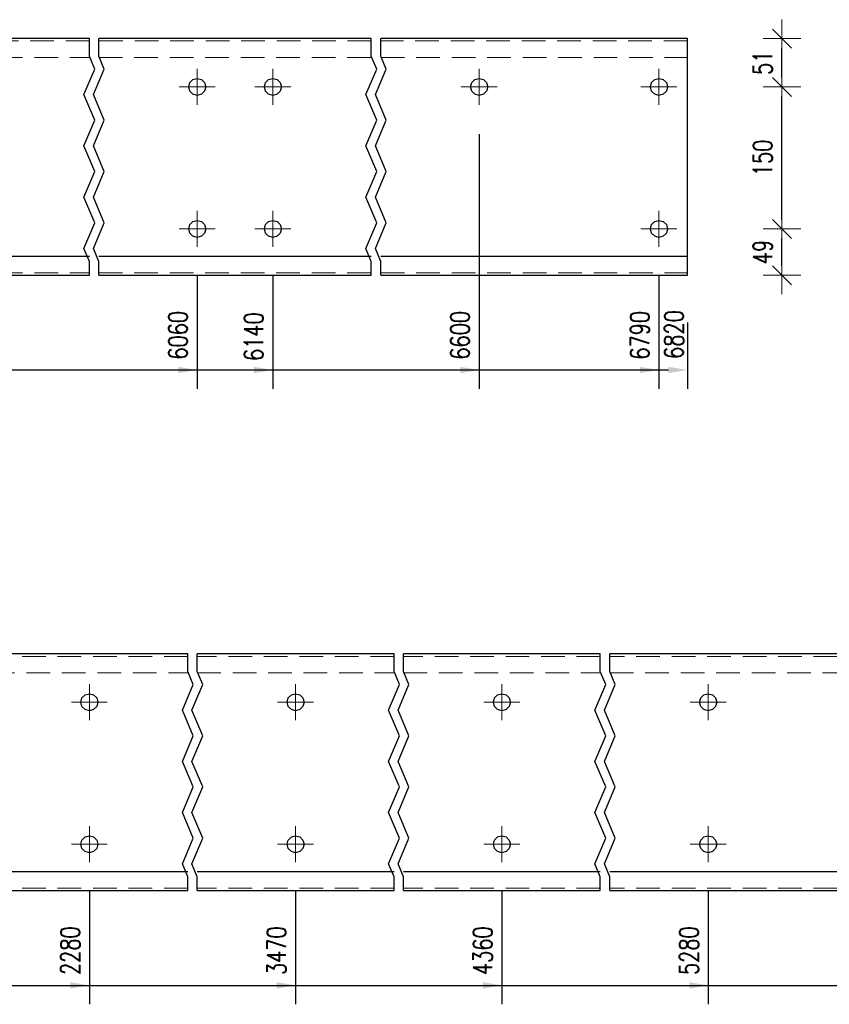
# Model space of a CAD drawing. Header units: millimetres. Extents: x -136 to 717, y 10101 to 10771.
# Tile 7 of 39: x 31 to 117, y 10300 to 10404. Entities that reach past the tile are written whole.
import ezdxf

# ---------------------------------------------------------------- set-up
doc = ezdxf.new("R2010")
doc.units = ezdxf.units.MM
doc.header["$LTSCALE"] = 10
doc.linetypes.add('HIDDEN', pattern=[0.375, 0.25, -0.125])
doc.linetypes.add('MITTE', pattern=[2, 1.25, -0.25, 0.25, -0.25])
doc.layers.get('Defpoints').update_dxf_attribs({"color": 1})
for name, color, linetype, lineweight in [('PS_Bolt', 4, 'Continuous', 13), ('PS_DIM', 4, 'Continuous', 13), ('PS_Hidden', 2, 'HIDDEN', 9), ('PS_Mid', 5, 'MITTE', 15), ('PS_Shape', 161, 'Continuous', 30), ('PS_SOLID', 7, 'Continuous', 30)]:
    doc.layers.add(name, color=color, linetype=linetype, lineweight=lineweight)
doc.styles.add('simplex', font='simplex.shx', dxfattribs={"width": 0.75})
doc.dimstyles.new('1_10_GŁ_DS1-LS10', dxfattribs={"dimtxt": 2, "dimasz": 2, "dimexe": 2, "dimexo": 5, "dimgap": 1, "dimtad": 1, "dimjust": 4, "dimdec": 0, "dimlfac": 10, "dimtxsty": 'simplex', "dimblk1": 'NONE', "dimsah": 1, "dimcen": 2, "dimclrd": 256, "dimclre": 256, "dimclrt": 3, "dimadec": 1, "dimazin": 0, "dimtfac": 1, "dimtdec": 0, "dimtmove": 2, "dimatfit": 3, "dimfxl": 1, "dimarcsym": 0})
doc.dimstyles.new('1_10_PRZ_DS1-LS10', dxfattribs={"dimtxt": 2, "dimasz": 1, "dimexe": 2, "dimexo": 5, "dimgap": 1, "dimtad": 1, "dimdec": 0, "dimlfac": 10, "dimtxsty": 'simplex', "dimblk": 'dimznak', "dimcen": 2, "dimse1": 1, "dimse2": 1, "dimclrt": 3, "dimadec": 1, "dimazin": 0, "dimtfac": 1, "dimtdec": 0, "dimtix": 1, "dimtmove": 2, "dimatfit": 3, "dimldrblk": 'dim-grot', "dimfxl": 1, "dimarcsym": 0})

# ---------------------------------------------------------------- blocks, each defined once
blk = doc.blocks.new('*D100')
at = {"layer": 'Defpoints', "color": 0, "transparency": 16777216}
for p in [(49.76, 10381.67), (-92.04, 10376.77), (49.76, 10366.77)]:
    blk.add_point(p, dxfattribs=at)
at = {"layer": 'PS_DIM', "lineweight": -2, "transparency": 16777216}
for p, q in [((49.76, 10376.67), (49.76, 10364.77)), ((-92.04, 10371.77), (-92.04, 10364.77)), ((-92.04, 10366.77), (47.76, 10366.77))]:
    blk.add_line(p, q, dxfattribs=at)
at = {"layer": 'PS_DIM', "transparency": 16777216}
blk.add_solid([(47.76, 10367.1), (47.76, 10366.43), (49.76, 10366.77)], dxfattribs=at)
at = {"layer": 'PS_DIM', "color": 3, "transparency": 16777216, "insert": (47.74, 10370.43), "char_height": 2, "attachment_point": 5, "rotation": 90, "style": 'simplex'}
blk.add_mtext('6060', dxfattribs=at)
blk = doc.blocks.new('_None')
blk = doc.blocks.new('*D101')
at = {"layer": 'Defpoints', "color": 0, "transparency": 16777216}
for p in [(57.76, 10381.67), (-92.04, 10376.77), (57.76, 10366.77)]:
    blk.add_point(p, dxfattribs=at)
at = {"layer": 'PS_DIM', "lineweight": -2, "transparency": 16777216}
for p, q in [((57.76, 10376.67), (57.76, 10364.77)), ((-92.04, 10371.77), (-92.04, 10364.77)), ((-92.04, 10366.77), (55.76, 10366.77))]:
    blk.add_line(p, q, dxfattribs=at)
at = {"layer": 'PS_DIM', "transparency": 16777216}
blk.add_solid([(55.76, 10367.1), (55.76, 10366.43), (57.76, 10366.77)], dxfattribs=at)
at = {"layer": 'PS_DIM', "color": 3, "transparency": 16777216, "insert": (55.74, 10370.29), "char_height": 2, "attachment_point": 5, "rotation": 90, "style": 'simplex'}
blk.add_mtext('6140', dxfattribs=at)
blk = doc.blocks.new('*D102')
at = {"layer": 'Defpoints', "color": 0, "transparency": 16777216}
for p in [(79.56, 10396.67), (-92.04, 10376.77), (79.56, 10366.77)]:
    blk.add_point(p, dxfattribs=at)
at = {"layer": 'PS_DIM', "lineweight": -2, "transparency": 16777216}
for p, q in [((79.56, 10391.67), (79.56, 10364.77)), ((-92.04, 10371.77), (-92.04, 10364.77)), ((-92.04, 10366.77), (77.56, 10366.77))]:
    blk.add_line(p, q, dxfattribs=at)
at = {"layer": 'PS_DIM', "transparency": 16777216}
blk.add_solid([(77.56, 10367.1), (77.56, 10366.43), (79.56, 10366.77)], dxfattribs=at)
at = {"layer": 'PS_DIM', "color": 3, "transparency": 16777216, "insert": (77.54, 10370.43), "char_height": 2, "attachment_point": 5, "rotation": 90, "style": 'simplex'}
blk.add_mtext('6600', dxfattribs=at)
blk = doc.blocks.new('*D103')
at = {"layer": 'Defpoints', "color": 0, "transparency": 16777216}
for p in [(98.56, 10381.67), (-92.04, 10376.77), (98.56, 10366.77)]:
    blk.add_point(p, dxfattribs=at)
at = {"layer": 'PS_DIM', "lineweight": -2, "transparency": 16777216}
for p, q in [((98.56, 10376.67), (98.56, 10364.77)), ((-92.04, 10371.77), (-92.04, 10364.77)), ((-92.04, 10366.77), (96.56, 10366.77))]:
    blk.add_line(p, q, dxfattribs=at)
at = {"layer": 'PS_DIM', "transparency": 16777216}
blk.add_solid([(96.56, 10367.1), (96.56, 10366.43), (98.56, 10366.77)], dxfattribs=at)
at = {"layer": 'PS_DIM', "color": 3, "transparency": 16777216, "insert": (96.54, 10370.43), "char_height": 2, "attachment_point": 5, "rotation": 90, "style": 'simplex'}
blk.add_mtext('6790', dxfattribs=at)
blk = doc.blocks.new('*D104')
at = {"layer": 'Defpoints', "color": 0, "transparency": 16777216}
for p in [(-92.04, 10376.77), (101.56, 10376.77), (101.56, 10366.77)]:
    blk.add_point(p, dxfattribs=at)
at = {"layer": 'PS_DIM', "lineweight": -2, "transparency": 16777216}
for p, q in [((-92.04, 10371.77), (-92.04, 10364.77)), ((101.56, 10371.77), (101.56, 10364.77)), ((-92.04, 10366.77), (99.56, 10366.77))]:
    blk.add_line(p, q, dxfattribs=at)
at = {"layer": 'PS_DIM', "transparency": 16777216}
blk.add_solid([(99.56, 10367.1), (99.56, 10366.43), (101.56, 10366.77)], dxfattribs=at)
at = {"layer": 'PS_DIM', "color": 3, "transparency": 16777216, "insert": (100.14, 10370.51), "char_height": 2, "attachment_point": 5, "rotation": 90, "style": 'simplex'}
blk.add_mtext('6820', dxfattribs=at)
blk = doc.blocks.new('dimznak')
at = {"color": 0}
for points in [[(0, 2), (0, -2)], [(-2, 0), (2, 0)]]:
    blk.add_lwpolyline(points, dxfattribs=at)
at = {"color": 2}
blk.add_lwpolyline([(1, 1), (-1, -1)], dxfattribs=at)
blk = doc.blocks.new('*D105')
at = {"layer": 'Defpoints', "color": 0, "transparency": 16777216}
for p in [(98.56, 10381.67), (111.56, 10381.67), (98.56, 10376.77)]:
    blk.add_point(p, dxfattribs=at)
at = {"layer": 'PS_DIM', "color": 0, "lineweight": -2, "transparency": 16777216}
blk.add_line((111.56, 10377.77), (111.56, 10380.67), dxfattribs=at)
for p, rotation in [((111.56, 10381.67), 90), ((111.56, 10376.77), 270)]:
    blk.add_blockref('dimznak', p, dxfattribs=dict(at, rotation=rotation))
at = {"layer": 'PS_DIM', "color": 3, "transparency": 16777216, "insert": (109.52, 10379.22), "char_height": 2, "attachment_point": 5, "rotation": 90, "style": 'simplex'}
blk.add_mtext('49', dxfattribs=at)
blk = doc.blocks.new('dim-grot')
blk.add_hatch(color=256).paths.add_polyline_path([(0, 0), (-2, 0.5), (-2, -0.5)])
blk.add_lwpolyline([(0, 0), (-2, 0.5), (-2, -0.5), (0, 0)])
blk = doc.blocks.new('*D106')
at = {"layer": 'Defpoints', "color": 0, "transparency": 16777216}
for p in [(98.56, 10396.67), (111.56, 10396.67), (98.56, 10381.67)]:
    blk.add_point(p, dxfattribs=at)
at = {"layer": 'PS_DIM', "color": 0, "lineweight": -2, "transparency": 16777216}
blk.add_line((111.56, 10382.67), (111.56, 10395.67), dxfattribs=at)
for p, rotation in [((111.56, 10396.67), 90), ((111.56, 10381.67), 270)]:
    blk.add_blockref('dimznak', p, dxfattribs=dict(at, rotation=rotation))
at = {"layer": 'PS_DIM', "color": 3, "transparency": 16777216, "insert": (109.52, 10389.17), "char_height": 2, "attachment_point": 5, "rotation": 90, "style": 'simplex'}
blk.add_mtext('150', dxfattribs=at)
blk = doc.blocks.new('*D107')
at = {"layer": 'Defpoints', "color": 0, "transparency": 16777216}
for p in [(98.56, 10401.77), (111.56, 10401.77), (98.56, 10396.67)]:
    blk.add_point(p, dxfattribs=at)
at = {"layer": 'PS_DIM', "color": 0, "lineweight": -2, "transparency": 16777216}
blk.add_line((111.56, 10397.67), (111.56, 10400.77), dxfattribs=at)
for p, rotation in [((111.56, 10401.77), 90), ((111.56, 10396.67), 270)]:
    blk.add_blockref('dimznak', p, dxfattribs=dict(at, rotation=rotation))
at = {"layer": 'PS_DIM', "color": 3, "transparency": 16777216, "insert": (109.52, 10399.22), "char_height": 2, "attachment_point": 5, "rotation": 90, "style": 'simplex'}
blk.add_mtext('51', dxfattribs=at)
blk = doc.blocks.new('*D118')
at = {"layer": 'Defpoints', "color": 0, "transparency": 16777216}
for p in [(38.36, 10316.67), (-92.04, 10311.77), (38.36, 10301.77)]:
    blk.add_point(p, dxfattribs=at)
at = {"layer": 'PS_DIM', "lineweight": -2, "transparency": 16777216}
for p, q in [((38.36, 10311.67), (38.36, 10299.77)), ((-92.04, 10306.77), (-92.04, 10299.77)), ((-92.04, 10301.77), (36.36, 10301.77))]:
    blk.add_line(p, q, dxfattribs=at)
at = {"layer": 'PS_DIM', "transparency": 16777216}
blk.add_solid([(36.36, 10302.1), (36.36, 10301.43), (38.36, 10301.77)], dxfattribs=at)
at = {"layer": 'PS_DIM', "color": 3, "transparency": 16777216, "insert": (36.34, 10305.43), "char_height": 2, "attachment_point": 5, "rotation": 90, "style": 'simplex'}
blk.add_mtext('2280', dxfattribs=at)
blk = doc.blocks.new('*D119')
at = {"layer": 'Defpoints', "color": 0, "transparency": 16777216}
for p in [(60.16, 10316.67), (-92.04, 10311.77), (60.16, 10301.77)]:
    blk.add_point(p, dxfattribs=at)
at = {"layer": 'PS_DIM', "lineweight": -2, "transparency": 16777216}
for p, q in [((60.16, 10311.67), (60.16, 10299.77)), ((-92.04, 10306.77), (-92.04, 10299.77)), ((-92.04, 10301.77), (58.16, 10301.77))]:
    blk.add_line(p, q, dxfattribs=at)
at = {"layer": 'PS_DIM', "transparency": 16777216}
blk.add_solid([(58.16, 10302.1), (58.16, 10301.43), (60.16, 10301.77)], dxfattribs=at)
at = {"layer": 'PS_DIM', "color": 3, "transparency": 16777216, "insert": (58.14, 10305.43), "char_height": 2, "attachment_point": 5, "rotation": 90, "style": 'simplex'}
blk.add_mtext('3470', dxfattribs=at)
blk = doc.blocks.new('*D120')
at = {"layer": 'Defpoints', "color": 0, "transparency": 16777216}
for p in [(81.96, 10316.67), (-92.04, 10311.77), (81.96, 10301.77)]:
    blk.add_point(p, dxfattribs=at)
at = {"layer": 'PS_DIM', "lineweight": -2, "transparency": 16777216}
for p, q in [((81.96, 10311.67), (81.96, 10299.77)), ((-92.04, 10306.77), (-92.04, 10299.77)), ((-92.04, 10301.77), (79.96, 10301.77))]:
    blk.add_line(p, q, dxfattribs=at)
at = {"layer": 'PS_DIM', "transparency": 16777216}
blk.add_solid([(79.96, 10302.1), (79.96, 10301.43), (81.96, 10301.77)], dxfattribs=at)
at = {"layer": 'PS_DIM', "color": 3, "transparency": 16777216, "insert": (79.94, 10305.43), "char_height": 2, "attachment_point": 5, "rotation": 90, "style": 'simplex'}
blk.add_mtext('4360', dxfattribs=at)
blk = doc.blocks.new('*D121')
at = {"layer": 'Defpoints', "color": 0, "transparency": 16777216}
for p in [(103.76, 10316.67), (-92.04, 10311.77), (103.76, 10301.77)]:
    blk.add_point(p, dxfattribs=at)
at = {"layer": 'PS_DIM', "lineweight": -2, "transparency": 16777216}
for p, q in [((103.76, 10311.67), (103.76, 10299.77)), ((-92.04, 10306.77), (-92.04, 10299.77)), ((-92.04, 10301.77), (101.76, 10301.77))]:
    blk.add_line(p, q, dxfattribs=at)
at = {"layer": 'PS_DIM', "transparency": 16777216}
blk.add_solid([(101.76, 10302.1), (101.76, 10301.43), (103.76, 10301.77)], dxfattribs=at)
at = {"layer": 'PS_DIM', "color": 3, "transparency": 16777216, "insert": (101.74, 10305.43), "char_height": 2, "attachment_point": 5, "rotation": 90, "style": 'simplex'}
blk.add_mtext('5280', dxfattribs=at)
blk = doc.blocks.new('*D122')
at = {"layer": 'Defpoints', "color": 0, "transparency": 16777216}
for p in [(140.76, 10316.67), (-92.04, 10311.77), (140.76, 10301.77)]:
    blk.add_point(p, dxfattribs=at)
at = {"layer": 'PS_DIM', "lineweight": -2, "transparency": 16777216}
for p, q in [((140.76, 10311.67), (140.76, 10299.77)), ((-92.04, 10306.77), (-92.04, 10299.77)), ((-92.04, 10301.77), (138.76, 10301.77))]:
    blk.add_line(p, q, dxfattribs=at)
at = {"layer": 'PS_DIM', "transparency": 16777216}
blk.add_solid([(138.76, 10302.1), (138.76, 10301.43), (140.76, 10301.77)], dxfattribs=at)
at = {"layer": 'PS_DIM', "color": 3, "transparency": 16777216, "insert": (138.74, 10305.43), "char_height": 2, "attachment_point": 5, "rotation": 90, "style": 'simplex'}
blk.add_mtext('5650', dxfattribs=at)
blk = doc.blocks.new('*D123')
at = {"layer": 'Defpoints', "color": 0, "transparency": 16777216}
for p in [(162.56, 10316.67), (-92.04, 10311.77), (162.56, 10301.77)]:
    blk.add_point(p, dxfattribs=at)
at = {"layer": 'PS_DIM', "lineweight": -2, "transparency": 16777216}
for p, q in [((162.56, 10311.67), (162.56, 10299.77)), ((-92.04, 10306.77), (-92.04, 10299.77)), ((-92.04, 10301.77), (160.56, 10301.77))]:
    blk.add_line(p, q, dxfattribs=at)
at = {"layer": 'PS_DIM', "transparency": 16777216}
blk.add_solid([(160.56, 10302.1), (160.56, 10301.43), (162.56, 10301.77)], dxfattribs=at)
at = {"layer": 'PS_DIM', "color": 3, "transparency": 16777216, "insert": (160.54, 10305.29), "char_height": 2, "attachment_point": 5, "rotation": 90, "style": 'simplex'}
blk.add_mtext('6180', dxfattribs=at)
blk = doc.blocks.new('*D124')
at = {"layer": 'Defpoints', "color": 0, "transparency": 16777216}
for p in [(170.56, 10316.67), (-92.04, 10311.77), (170.56, 10301.77)]:
    blk.add_point(p, dxfattribs=at)
at = {"layer": 'PS_DIM', "lineweight": -2, "transparency": 16777216}
for p, q in [((170.56, 10311.67), (170.56, 10299.77)), ((-92.04, 10306.77), (-92.04, 10299.77)), ((-92.04, 10301.77), (168.56, 10301.77))]:
    blk.add_line(p, q, dxfattribs=at)
at = {"layer": 'PS_DIM', "transparency": 16777216}
blk.add_solid([(168.56, 10302.1), (168.56, 10301.43), (170.56, 10301.77)], dxfattribs=at)
at = {"layer": 'PS_DIM', "color": 3, "transparency": 16777216, "insert": (168.54, 10305.43), "char_height": 2, "attachment_point": 5, "rotation": 90, "style": 'simplex'}
blk.add_mtext('6260', dxfattribs=at)
blk = doc.blocks.new('*D125')
at = {"layer": 'Defpoints', "color": 0, "transparency": 16777216}
for p in [(192.36, 10316.67), (-92.04, 10311.77), (192.36, 10301.77)]:
    blk.add_point(p, dxfattribs=at)
at = {"layer": 'PS_DIM', "lineweight": -2, "transparency": 16777216}
for p, q in [((192.36, 10311.67), (192.36, 10299.77)), ((-92.04, 10306.77), (-92.04, 10299.77)), ((-92.04, 10301.77), (190.36, 10301.77))]:
    blk.add_line(p, q, dxfattribs=at)
at = {"layer": 'PS_DIM', "transparency": 16777216}
blk.add_solid([(190.36, 10302.1), (190.36, 10301.43), (192.36, 10301.77)], dxfattribs=at)
at = {"layer": 'PS_DIM', "color": 3, "transparency": 16777216, "insert": (190.34, 10305.43), "char_height": 2, "attachment_point": 5, "rotation": 90, "style": 'simplex'}
blk.add_mtext('6790', dxfattribs=at)
blk = doc.blocks.new('*D126')
at = {"layer": 'Defpoints', "color": 0, "transparency": 16777216}
for p in [(-92.04, 10311.77), (195.36, 10311.77), (195.36, 10301.77)]:
    blk.add_point(p, dxfattribs=at)
at = {"layer": 'PS_DIM', "lineweight": -2, "transparency": 16777216}
for p, q in [((-92.04, 10306.77), (-92.04, 10299.77)), ((195.36, 10306.77), (195.36, 10299.77)), ((-92.04, 10301.77), (-94.04, 10301.77)), ((-92.04, 10301.77), (195.36, 10301.77)), ((197.36, 10301.77), (199.36, 10301.77))]:
    blk.add_line(p, q, dxfattribs=at)
at = {"layer": 'PS_DIM', "transparency": 16777216}
blk.add_solid([(197.36, 10302.1), (197.36, 10301.43), (195.36, 10301.77)], dxfattribs=at)
at = {"layer": 'PS_DIM', "color": 3, "transparency": 16777216, "insert": (193.74, 10305.4), "char_height": 2, "attachment_point": 5, "rotation": 90, "style": 'simplex'}
blk.add_mtext('6820', dxfattribs=at)
blk = doc.blocks.new('*X424')
at = {"color": 3, "linetype": 'Continuous'}
blk.add_line((98.56, 10381.67), (98.56, 10381.67), dxfattribs=at)
blk.add_line((98.56, 10381.67), (98.56, 10381.67), dxfattribs=at)
blk.add_line((98.56, 10381.67), (98.56, 10381.67), dxfattribs=at)
blk.add_line((98.56, 10381.67), (98.56, 10381.67), dxfattribs=at)
blk.add_line((98.56, 10381.67), (98.56, 10381.67), dxfattribs=at)
blk = doc.blocks.new('*X427')
at = {"color": 1}
for p, q in [((38.36, 10399.91), (38.36, 10401.77)), ((39.36, 10399.91), (39.36, 10401.77)), ((68.16, 10399.91), (68.16, 10401.77)), ((69.16, 10399.91), (69.16, 10401.77)), ((38.94, 10398.55), (38.36, 10399.91)), ((39.94, 10398.55), (39.36, 10399.91)), ((68.74, 10398.55), (68.16, 10399.91)), ((69.74, 10398.55), (69.16, 10399.91)), ((37.79, 10395.85), (38.94, 10398.55)), ((38.79, 10395.85), (39.94, 10398.55)), ((67.59, 10395.85), (68.74, 10398.55)), ((68.59, 10395.85), (69.74, 10398.55)), ((38.94, 10393.14), (37.79, 10395.85)), ((39.94, 10393.14), (38.79, 10395.85)), ((68.74, 10393.14), (67.59, 10395.85)), ((69.74, 10393.14), (68.59, 10395.85)), ((37.79, 10390.43), (38.94, 10393.14)), ((38.79, 10390.43), (39.94, 10393.14)), ((67.59, 10390.43), (68.74, 10393.14)), ((68.59, 10390.43), (69.74, 10393.14)), ((38.94, 10387.72), (37.79, 10390.43)), ((39.94, 10387.72), (38.79, 10390.43)), ((68.74, 10387.72), (67.59, 10390.43)), ((69.74, 10387.72), (68.59, 10390.43)), ((37.79, 10385.01), (38.94, 10387.72)), ((38.79, 10385.01), (39.94, 10387.72)), ((67.59, 10385.01), (68.74, 10387.72)), ((68.59, 10385.01), (69.74, 10387.72)), ((38.94, 10382.3), (37.79, 10385.01)), ((39.94, 10382.3), (38.79, 10385.01)), ((68.74, 10382.3), (67.59, 10385.01)), ((69.74, 10382.3), (68.59, 10385.01)), ((37.79, 10379.59), (38.94, 10382.3)), ((38.79, 10379.59), (39.94, 10382.3)), ((67.59, 10379.59), (68.74, 10382.3)), ((68.59, 10379.59), (69.74, 10382.3)), ((38.36, 10378.24), (37.79, 10379.59)), ((39.36, 10378.24), (38.79, 10379.59)), ((68.16, 10378.24), (67.59, 10379.59)), ((69.16, 10378.24), (68.59, 10379.59)), ((38.36, 10376.77), (38.36, 10378.24)), ((39.36, 10376.77), (39.36, 10378.24)), ((68.16, 10376.77), (68.16, 10378.24)), ((69.16, 10376.77), (69.16, 10378.24))]:
    blk.add_line(p, q, dxfattribs=at)
at = {"layer": 'PS_Hidden', "color": 2, "linetype": 'HIDDEN'}
for p, q in [((38.36, 10401.52), (17.56, 10401.52)), ((68.16, 10401.52), (39.36, 10401.52)), ((101.56, 10401.52), (69.16, 10401.52)), ((17.56, 10399.77), (38.36, 10399.77)), ((39.36, 10399.77), (68.16, 10399.77)), ((69.16, 10399.77), (101.56, 10399.77)), ((17.56, 10377.02), (38.36, 10377.02)), ((39.36, 10377.02), (68.16, 10377.02)), ((69.16, 10377.02), (101.56, 10377.02))]:
    blk.add_line(p, q, dxfattribs=at)
at = {"layer": 'PS_Mid', "color": 5, "linetype": 'MITTE'}
for p, q in [((49.76, 10398.57), (49.76, 10394.77)), ((57.76, 10398.57), (57.76, 10394.77)), ((79.56, 10398.57), (79.56, 10394.77)), ((98.56, 10398.57), (98.56, 10394.77)), ((51.66, 10396.67), (47.86, 10396.67)), ((59.66, 10396.67), (55.86, 10396.67)), ((81.46, 10396.67), (77.66, 10396.67)), ((100.46, 10396.67), (96.66, 10396.67)), ((49.76, 10383.57), (49.76, 10379.77)), ((57.76, 10383.57), (57.76, 10379.77)), ((98.56, 10383.57), (98.56, 10379.77)), ((51.66, 10381.67), (47.86, 10381.67)), ((59.66, 10381.67), (55.86, 10381.67)), ((100.46, 10381.67), (96.66, 10381.67))]:
    blk.add_line(p, q, dxfattribs=at)
at = {"layer": 'PS_SOLID', "color": 7, "linetype": 'Continuous'}
for p, q in [((38.36, 10401.77), (27.96, 10401.77)), ((49.76, 10401.77), (39.36, 10401.77)), ((57.76, 10401.77), (49.76, 10401.77)), ((68.16, 10401.77), (57.76, 10401.77)), ((79.56, 10401.77), (69.16, 10401.77)), ((98.56, 10401.77), (79.56, 10401.77)), ((101.56, 10401.77), (98.56, 10401.77)), ((101.56, 10378.77), (101.56, 10401.77)), ((48.86, 10396.67), (48.98, 10397.12)), ((48.98, 10397.12), (49.31, 10397.45)), ((49.31, 10397.45), (49.76, 10397.57)), ((49.76, 10397.57), (50.21, 10397.45)), ((50.21, 10397.45), (50.54, 10397.12)), ((50.54, 10397.12), (50.66, 10396.67)), ((56.86, 10396.67), (56.98, 10397.12)), ((56.98, 10397.12), (57.31, 10397.45)), ((57.31, 10397.45), (57.76, 10397.57)), ((57.76, 10397.57), (58.21, 10397.45)), ((58.21, 10397.45), (58.54, 10397.12)), ((58.54, 10397.12), (58.66, 10396.67)), ((78.66, 10396.67), (78.78, 10397.12)), ((78.78, 10397.12), (79.11, 10397.45)), ((79.11, 10397.45), (79.56, 10397.57)), ((79.56, 10397.57), (80.01, 10397.45)), ((80.01, 10397.45), (80.34, 10397.12)), ((80.34, 10397.12), (80.46, 10396.67)), ((97.66, 10396.67), (97.78, 10397.12)), ((97.78, 10397.12), (98.11, 10397.45)), ((98.11, 10397.45), (98.56, 10397.57)), ((98.56, 10397.57), (99.01, 10397.45)), ((99.01, 10397.45), (99.34, 10397.12)), ((99.34, 10397.12), (99.46, 10396.67)), ((48.98, 10396.22), (48.86, 10396.67)), ((49.31, 10395.89), (48.98, 10396.22)), ((49.76, 10395.77), (49.31, 10395.89)), ((50.21, 10395.89), (49.76, 10395.77)), ((50.54, 10396.22), (50.21, 10395.89)), ((50.66, 10396.67), (50.54, 10396.22)), ((56.98, 10396.22), (56.86, 10396.67)), ((57.31, 10395.89), (56.98, 10396.22)), ((57.76, 10395.77), (57.31, 10395.89)), ((58.21, 10395.89), (57.76, 10395.77)), ((58.54, 10396.22), (58.21, 10395.89)), ((58.66, 10396.67), (58.54, 10396.22)), ((78.78, 10396.22), (78.66, 10396.67)), ((79.11, 10395.89), (78.78, 10396.22)), ((79.56, 10395.77), (79.11, 10395.89)), ((80.01, 10395.89), (79.56, 10395.77)), ((80.34, 10396.22), (80.01, 10395.89)), ((80.46, 10396.67), (80.34, 10396.22)), ((97.78, 10396.22), (97.66, 10396.67)), ((98.11, 10395.89), (97.78, 10396.22)), ((98.56, 10395.77), (98.11, 10395.89)), ((99.01, 10395.89), (98.56, 10395.77)), ((99.34, 10396.22), (99.01, 10395.89)), ((99.46, 10396.67), (99.34, 10396.22)), ((48.98, 10382.12), (49.31, 10382.45)), ((49.31, 10382.45), (49.76, 10382.57)), ((49.76, 10382.57), (50.21, 10382.45)), ((50.21, 10382.45), (50.54, 10382.12)), ((56.98, 10382.12), (57.31, 10382.45)), ((57.31, 10382.45), (57.76, 10382.57)), ((57.76, 10382.57), (58.21, 10382.45)), ((58.21, 10382.45), (58.54, 10382.12)), ((97.78, 10382.12), (98.11, 10382.45)), ((98.11, 10382.45), (98.56, 10382.57)), ((98.56, 10382.57), (99.01, 10382.45)), ((99.01, 10382.45), (99.34, 10382.12)), ((48.86, 10381.67), (48.98, 10382.12)), ((48.98, 10381.22), (48.86, 10381.67)), ((50.54, 10382.12), (50.66, 10381.67)), ((50.66, 10381.67), (50.54, 10381.22)), ((56.86, 10381.67), (56.98, 10382.12)), ((56.98, 10381.22), (56.86, 10381.67)), ((58.54, 10382.12), (58.66, 10381.67)), ((58.66, 10381.67), (58.54, 10381.22)), ((97.66, 10381.67), (97.78, 10382.12)), ((97.78, 10381.22), (97.66, 10381.67)), ((99.34, 10382.12), (99.46, 10381.67)), ((99.46, 10381.67), (99.34, 10381.22)), ((49.31, 10380.89), (48.98, 10381.22)), ((49.76, 10380.77), (49.31, 10380.89)), ((50.21, 10380.89), (49.76, 10380.77)), ((50.54, 10381.22), (50.21, 10380.89)), ((57.31, 10380.89), (56.98, 10381.22)), ((57.76, 10380.77), (57.31, 10380.89)), ((58.21, 10380.89), (57.76, 10380.77)), ((58.54, 10381.22), (58.21, 10380.89)), ((98.11, 10380.89), (97.78, 10381.22)), ((98.56, 10380.77), (98.11, 10380.89)), ((99.01, 10380.89), (98.56, 10380.77)), ((99.34, 10381.22), (99.01, 10380.89)), ((38.36, 10378.77), (17.56, 10378.77)), ((68.16, 10378.77), (39.36, 10378.77)), ((101.56, 10378.77), (69.16, 10378.77)), ((101.56, 10376.77), (101.56, 10378.77)), ((17.56, 10376.77), (38.36, 10376.77)), ((39.36, 10376.77), (68.16, 10376.77)), ((69.16, 10376.77), (101.56, 10376.77))]:
    blk.add_line(p, q, dxfattribs=at)
blk = doc.blocks.new('*X431')
at = {"color": 3, "linetype": 'Continuous'}
blk.add_line((98.56, 10396.67), (98.56, 10396.67), dxfattribs=at)
blk.add_line((98.56, 10396.67), (98.56, 10396.67), dxfattribs=at)
blk.add_line((98.56, 10396.67), (98.56, 10396.67), dxfattribs=at)
blk.add_line((98.56, 10396.67), (98.56, 10396.67), dxfattribs=at)
blk.add_line((98.56, 10396.67), (98.56, 10396.67), dxfattribs=at)
blk = doc.blocks.new('*X450')
at = {"color": 1}
for p, q in [((48.76, 10334.91), (48.76, 10336.77)), ((49.76, 10334.91), (49.76, 10336.77)), ((70.56, 10334.91), (70.56, 10336.77)), ((71.56, 10334.91), (71.56, 10336.77)), ((92.36, 10334.91), (92.36, 10336.77)), ((93.36, 10334.91), (93.36, 10336.77)), ((49.34, 10333.55), (48.76, 10334.91)), ((50.34, 10333.55), (49.76, 10334.91)), ((71.14, 10333.55), (70.56, 10334.91)), ((72.14, 10333.55), (71.56, 10334.91)), ((92.94, 10333.55), (92.36, 10334.91)), ((93.94, 10333.55), (93.36, 10334.91)), ((48.19, 10330.85), (49.34, 10333.55)), ((49.19, 10330.85), (50.34, 10333.55)), ((69.99, 10330.85), (71.14, 10333.55)), ((70.99, 10330.85), (72.14, 10333.55)), ((91.79, 10330.85), (92.94, 10333.55)), ((92.79, 10330.85), (93.94, 10333.55)), ((49.34, 10328.14), (48.19, 10330.85)), ((50.34, 10328.14), (49.19, 10330.85)), ((71.14, 10328.14), (69.99, 10330.85)), ((72.14, 10328.14), (70.99, 10330.85)), ((92.94, 10328.14), (91.79, 10330.85)), ((93.94, 10328.14), (92.79, 10330.85)), ((48.19, 10325.43), (49.34, 10328.14)), ((49.19, 10325.43), (50.34, 10328.14)), ((69.99, 10325.43), (71.14, 10328.14)), ((70.99, 10325.43), (72.14, 10328.14)), ((91.79, 10325.43), (92.94, 10328.14)), ((92.79, 10325.43), (93.94, 10328.14)), ((49.34, 10322.72), (48.19, 10325.43)), ((50.34, 10322.72), (49.19, 10325.43)), ((71.14, 10322.72), (69.99, 10325.43)), ((72.14, 10322.72), (70.99, 10325.43)), ((92.94, 10322.72), (91.79, 10325.43)), ((93.94, 10322.72), (92.79, 10325.43)), ((48.19, 10320.01), (49.34, 10322.72)), ((49.19, 10320.01), (50.34, 10322.72)), ((69.99, 10320.01), (71.14, 10322.72)), ((70.99, 10320.01), (72.14, 10322.72)), ((91.79, 10320.01), (92.94, 10322.72)), ((92.79, 10320.01), (93.94, 10322.72)), ((49.34, 10317.3), (48.19, 10320.01)), ((50.34, 10317.3), (49.19, 10320.01)), ((71.14, 10317.3), (69.99, 10320.01)), ((72.14, 10317.3), (70.99, 10320.01)), ((92.94, 10317.3), (91.79, 10320.01)), ((93.94, 10317.3), (92.79, 10320.01)), ((48.19, 10314.59), (49.34, 10317.3)), ((49.19, 10314.59), (50.34, 10317.3)), ((69.99, 10314.59), (71.14, 10317.3)), ((70.99, 10314.59), (72.14, 10317.3)), ((91.79, 10314.59), (92.94, 10317.3)), ((92.79, 10314.59), (93.94, 10317.3)), ((48.76, 10313.24), (48.19, 10314.59)), ((49.76, 10313.24), (49.19, 10314.59)), ((70.56, 10313.24), (69.99, 10314.59)), ((71.56, 10313.24), (70.99, 10314.59)), ((92.36, 10313.24), (91.79, 10314.59)), ((93.36, 10313.24), (92.79, 10314.59)), ((48.76, 10311.77), (48.76, 10313.24)), ((49.76, 10311.77), (49.76, 10313.24)), ((70.56, 10311.77), (70.56, 10313.24)), ((71.56, 10311.77), (71.56, 10313.24)), ((92.36, 10311.77), (92.36, 10313.24)), ((93.36, 10311.77), (93.36, 10313.24))]:
    blk.add_line(p, q, dxfattribs=at)
at = {"layer": 'PS_Hidden', "color": 2, "linetype": 'HIDDEN'}
for p, q in [((48.76, 10336.52), (27.96, 10336.52)), ((70.56, 10336.52), (49.76, 10336.52)), ((92.36, 10336.52), (71.56, 10336.52)), ((151.16, 10336.52), (93.36, 10336.52)), ((27.96, 10334.77), (48.76, 10334.77)), ((49.76, 10334.77), (70.56, 10334.77)), ((71.56, 10334.77), (92.36, 10334.77)), ((93.36, 10334.77), (151.16, 10334.77)), ((48.76, 10312.02), (27.96, 10312.02)), ((70.56, 10312.02), (49.76, 10312.02)), ((92.36, 10312.02), (71.56, 10312.02)), ((151.16, 10312.02), (93.36, 10312.02))]:
    blk.add_line(p, q, dxfattribs=at)
at = {"layer": 'PS_Mid', "color": 5, "linetype": 'MITTE'}
for p, q in [((38.36, 10333.57), (38.36, 10329.77)), ((60.16, 10333.57), (60.16, 10329.77)), ((81.96, 10333.57), (81.96, 10329.77)), ((103.76, 10333.57), (103.76, 10329.77)), ((40.26, 10331.67), (36.46, 10331.67)), ((62.06, 10331.67), (58.26, 10331.67)), ((83.86, 10331.67), (80.06, 10331.67)), ((105.66, 10331.67), (101.86, 10331.67)), ((38.36, 10318.57), (38.36, 10314.77)), ((60.16, 10318.57), (60.16, 10314.77)), ((81.96, 10318.57), (81.96, 10314.77)), ((103.76, 10318.57), (103.76, 10314.77)), ((40.26, 10316.67), (36.46, 10316.67)), ((62.06, 10316.67), (58.26, 10316.67)), ((83.86, 10316.67), (80.06, 10316.67)), ((105.66, 10316.67), (101.86, 10316.67))]:
    blk.add_line(p, q, dxfattribs=at)
at = {"layer": 'PS_SOLID', "color": 7, "linetype": 'Continuous'}
for p, q in [((38.36, 10336.77), (27.96, 10336.77)), ((48.76, 10336.77), (38.36, 10336.77)), ((60.16, 10336.77), (49.76, 10336.77)), ((70.56, 10336.77), (60.16, 10336.77)), ((81.96, 10336.77), (71.56, 10336.77)), ((92.36, 10336.77), (81.96, 10336.77)), ((103.76, 10336.77), (93.36, 10336.77)), ((140.76, 10336.77), (103.76, 10336.77)), ((37.58, 10332.12), (37.91, 10332.45)), ((37.91, 10332.45), (38.36, 10332.57)), ((38.36, 10332.57), (38.81, 10332.45)), ((38.81, 10332.45), (39.14, 10332.12)), ((59.38, 10332.12), (59.71, 10332.45)), ((59.71, 10332.45), (60.16, 10332.57)), ((60.16, 10332.57), (60.61, 10332.45)), ((60.61, 10332.45), (60.94, 10332.12)), ((81.18, 10332.12), (81.51, 10332.45)), ((81.51, 10332.45), (81.96, 10332.57)), ((81.96, 10332.57), (82.41, 10332.45)), ((82.41, 10332.45), (82.74, 10332.12)), ((102.98, 10332.12), (103.31, 10332.45)), ((103.31, 10332.45), (103.76, 10332.57)), ((103.76, 10332.57), (104.21, 10332.45)), ((104.21, 10332.45), (104.54, 10332.12)), ((37.46, 10331.67), (37.58, 10332.12)), ((37.58, 10331.22), (37.46, 10331.67)), ((39.14, 10332.12), (39.26, 10331.67)), ((39.26, 10331.67), (39.14, 10331.22)), ((59.26, 10331.67), (59.38, 10332.12)), ((59.38, 10331.22), (59.26, 10331.67)), ((60.94, 10332.12), (61.06, 10331.67)), ((61.06, 10331.67), (60.94, 10331.22)), ((81.06, 10331.67), (81.18, 10332.12)), ((81.18, 10331.22), (81.06, 10331.67)), ((82.74, 10332.12), (82.86, 10331.67)), ((82.86, 10331.67), (82.74, 10331.22)), ((102.86, 10331.67), (102.98, 10332.12)), ((102.98, 10331.22), (102.86, 10331.67)), ((104.54, 10332.12), (104.66, 10331.67)), ((104.66, 10331.67), (104.54, 10331.22)), ((37.91, 10330.89), (37.58, 10331.22)), ((38.36, 10330.77), (37.91, 10330.89)), ((38.81, 10330.89), (38.36, 10330.77)), ((39.14, 10331.22), (38.81, 10330.89)), ((59.71, 10330.89), (59.38, 10331.22)), ((60.16, 10330.77), (59.71, 10330.89)), ((60.61, 10330.89), (60.16, 10330.77)), ((60.94, 10331.22), (60.61, 10330.89)), ((81.51, 10330.89), (81.18, 10331.22)), ((81.96, 10330.77), (81.51, 10330.89)), ((82.41, 10330.89), (81.96, 10330.77)), ((82.74, 10331.22), (82.41, 10330.89)), ((103.31, 10330.89), (102.98, 10331.22)), ((103.76, 10330.77), (103.31, 10330.89)), ((104.21, 10330.89), (103.76, 10330.77)), ((104.54, 10331.22), (104.21, 10330.89)), ((37.46, 10316.67), (37.58, 10317.12)), ((37.58, 10317.12), (37.91, 10317.45)), ((37.91, 10317.45), (38.36, 10317.57)), ((38.36, 10317.57), (38.81, 10317.45)), ((38.81, 10317.45), (39.14, 10317.12)), ((39.14, 10317.12), (39.26, 10316.67)), ((59.26, 10316.67), (59.38, 10317.12)), ((59.38, 10317.12), (59.71, 10317.45)), ((59.71, 10317.45), (60.16, 10317.57)), ((60.16, 10317.57), (60.61, 10317.45)), ((60.61, 10317.45), (60.94, 10317.12)), ((60.94, 10317.12), (61.06, 10316.67)), ((81.06, 10316.67), (81.18, 10317.12)), ((81.18, 10317.12), (81.51, 10317.45)), ((81.51, 10317.45), (81.96, 10317.57)), ((81.96, 10317.57), (82.41, 10317.45)), ((82.41, 10317.45), (82.74, 10317.12)), ((82.74, 10317.12), (82.86, 10316.67)), ((102.86, 10316.67), (102.98, 10317.12)), ((102.98, 10317.12), (103.31, 10317.45)), ((103.31, 10317.45), (103.76, 10317.57)), ((103.76, 10317.57), (104.21, 10317.45)), ((104.21, 10317.45), (104.54, 10317.12)), ((104.54, 10317.12), (104.66, 10316.67)), ((37.58, 10316.22), (37.46, 10316.67)), ((37.91, 10315.89), (37.58, 10316.22)), ((38.36, 10315.77), (37.91, 10315.89)), ((38.81, 10315.89), (38.36, 10315.77)), ((39.14, 10316.22), (38.81, 10315.89)), ((39.26, 10316.67), (39.14, 10316.22)), ((59.38, 10316.22), (59.26, 10316.67)), ((59.71, 10315.89), (59.38, 10316.22)), ((60.16, 10315.77), (59.71, 10315.89)), ((60.61, 10315.89), (60.16, 10315.77)), ((60.94, 10316.22), (60.61, 10315.89)), ((61.06, 10316.67), (60.94, 10316.22)), ((81.18, 10316.22), (81.06, 10316.67)), ((81.51, 10315.89), (81.18, 10316.22)), ((81.96, 10315.77), (81.51, 10315.89)), ((82.41, 10315.89), (81.96, 10315.77)), ((82.74, 10316.22), (82.41, 10315.89)), ((82.86, 10316.67), (82.74, 10316.22)), ((102.98, 10316.22), (102.86, 10316.67)), ((103.31, 10315.89), (102.98, 10316.22)), ((103.76, 10315.77), (103.31, 10315.89)), ((104.21, 10315.89), (103.76, 10315.77)), ((104.54, 10316.22), (104.21, 10315.89)), ((104.66, 10316.67), (104.54, 10316.22)), ((48.76, 10313.77), (27.96, 10313.77)), ((70.56, 10313.77), (49.76, 10313.77)), ((92.36, 10313.77), (71.56, 10313.77)), ((151.16, 10313.77), (93.36, 10313.77)), ((27.96, 10311.77), (48.76, 10311.77)), ((49.76, 10311.77), (70.56, 10311.77)), ((71.56, 10311.77), (92.36, 10311.77)), ((93.36, 10311.77), (151.16, 10311.77))]:
    blk.add_line(p, q, dxfattribs=at)

msp = doc.modelspace()

# ---------------------------------------------------------------- block references
at = {"layer": 'PS_Bolt', "color": 3}
for name in ['*X431', '*X424']:
    msp.add_blockref(name, (0, 0), dxfattribs=at)
at = {"layer": 'PS_Shape', "color": 2}
for name in ['*X427', '*X450']:
    msp.add_blockref(name, (0, 0), dxfattribs=at)

# ---------------------------------------------------------------- dimensions: what is measured, and where the dimension line sits
at = {"layer": 'PS_DIM'}
for base, p1, p2, picture, middle in [((111.56, 10401.77), (98.56, 10396.67), (98.56, 10401.77), '*D107', (109.52, 10399.22)), ((111.56, 10396.67), (98.56, 10381.67), (98.56, 10396.67), '*D106', (109.52, 10389.17)), ((111.56, 10381.67), (98.56, 10376.77), (98.56, 10381.67), '*D105', (109.52, 10379.22))]:
    dim = msp.add_linear_dim(base=base, p1=p1, p2=p2, angle=90, dimstyle='1_10_PRZ_DS1-LS10', dxfattribs=at)
    dim.commit()
    dim.dimension.update_dxf_attribs({"geometry": picture, "text_midpoint": middle, "dimtype": 128})
for base, p1, p2, text, picture, middle in [((79.56, 10366.77), (-92.04, 10376.77), (79.56, 10396.67), '6600', '*D102', (77.54, 10370.43)), ((49.76, 10366.77), (-92.04, 10376.77), (49.76, 10381.67), '6060', '*D100', (47.74, 10370.43)), ((57.76, 10366.77), (-92.04, 10376.77), (57.76, 10381.67), '6140', '*D101', (55.74, 10370.29)), ((98.56, 10366.77), (-92.04, 10376.77), (98.56, 10381.67), '6790', '*D103', (96.54, 10370.43)), ((101.56, 10366.77), (-92.04, 10376.77), (101.56, 10376.77), '6820', '*D104', (100.14, 10370.51)), ((38.36, 10301.77), (-92.04, 10311.77), (38.36, 10316.67), '2280', '*D118', (36.34, 10305.43)), ((60.16, 10301.77), (-92.04, 10311.77), (60.16, 10316.67), '3470', '*D119', (58.14, 10305.43)), ((81.96, 10301.77), (-92.04, 10311.77), (81.96, 10316.67), '4360', '*D120', (79.94, 10305.43)), ((103.76, 10301.77), (-92.04, 10311.77), (103.76, 10316.67), '5280', '*D121', (101.74, 10305.43)), ((140.76, 10301.77), (-92.04, 10311.77), (140.76, 10316.67), '5650', '*D122', (138.74, 10305.43)), ((162.56, 10301.77), (-92.04, 10311.77), (162.56, 10316.67), '6180', '*D123', (160.54, 10305.29)), ((170.56, 10301.77), (-92.04, 10311.77), (170.56, 10316.67), '6260', '*D124', (168.54, 10305.43)), ((192.36, 10301.77), (-92.04, 10311.77), (192.36, 10316.67), '6790', '*D125', (190.34, 10305.43)), ((195.36, 10301.77), (-92.04, 10311.77), (195.36, 10311.77), '6820', '*D126', (193.74, 10305.4))]:
    dim = msp.add_linear_dim(base=base, p1=p1, p2=p2, text=text, dimstyle='1_10_GŁ_DS1-LS10', dxfattribs=at)
    dim.commit()
    dim.dimension.update_dxf_attribs({"geometry": picture, "text_midpoint": middle, "dimtype": 128, "text_rotation": 90})

doc.saveas('drawing.dxf')
